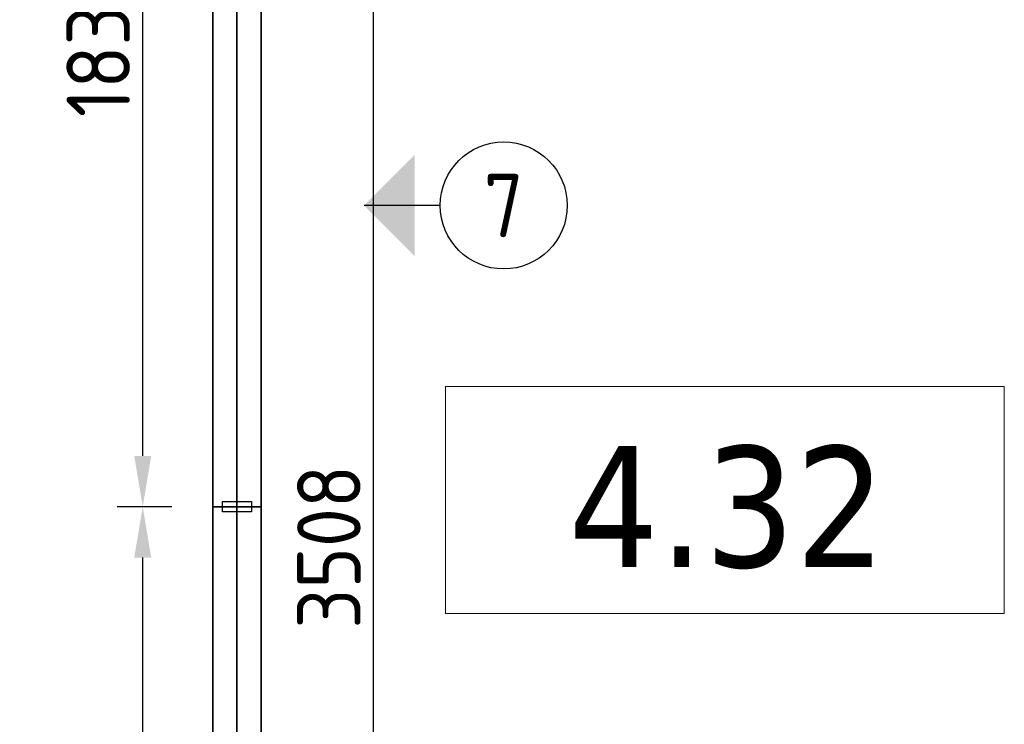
# Model space of a CAD drawing. Extents: x 2744 to 57639, y 3641 to 38820.
# Tile 77 of 179: x 29756 to 31694, y 33566 to 34953. Entities that reach past the tile are written whole.
import ezdxf
from ezdxf.enums import TextEntityAlignment as Align

# ---------------------------------------------------------------- set-up
doc = ezdxf.new("R2010")
doc.units = 0
doc.header["$LTSCALE"] = 50
doc.header["$PDSIZE"] = -5
doc.layers.get('0').update_dxf_attribs({"linetype": 'CONTINUOUS'})
doc.layers.get('DEFPOINTS').update_dxf_attribs({"linetype": 'CONTINUOUS'})
doc.layers.add('A-AREA-IDEN', color=8, linetype='CONTINUOUS', lineweight=18)
for name, color, linetype in [('AS-A38--_F----5', 2, 'CONTINUOUS'), ('AS-A38--_F---4-', 9, 'CONTINUOUS'), ('AS-I38-M_F----5_Wandmodulen', 7, 'CONTINUOUS'), ('AS-L38--', 7, 'CONTINUOUS'), ('AS-L38--_F----5', 7, 'CONTINUOUS'), ('AS-L38--_F---4-', 7, 'CONTINUOUS'), ('AS-L38--_F-23--', 3, 'CONTINUOUS'), ('AS-L38--_F1-----', 2, 'CONTINUOUS'), ('AS-L38--_F123--', 7, 'CONTINUOUS'), ('AS-M38--_F123--_Wandlengte', 1, 'CONTINUOUS'), ('AS-T38--_F----5', 7, 'CONTINUOUS'), ('AS-T38--_F-23--', 7, 'CONTINUOUS')]:
    doc.layers.add(name, color=color, linetype=linetype)
doc.layers.add('AS-I38-1_F----5', color=2, linetype='CONTINUOUS', plot=False)
doc.layers.add('IWHULPLIJN', color=40, linetype='CONTINUOUS', plot=False)
doc.styles.get("Standard").update_dxf_attribs({"font": 'isocp.shx'})
doc.styles.add('Tahoma_1', font='TAHOMA.TTF', dxfattribs={"height": 238.040123})
doc.dimstyles.new('CWall_F2_Wandlengte', dxfattribs={"dimscale": 50, "dimtxt": 2.5, "dimasz": 2, "dimexe": 1, "dimexo": 1, "dimgap": 0.5, "dimtad": 1, "dimdec": 0, "dimdsep": 46, "dimtxsty": 'Standard', "dimcen": 2.5, "dimclrt": 2, "dimadec": 0, "dimazin": 0, "dimtfac": 1, "dimtdec": 0, "dimtix": 1, "dimtmove": 2, "dimatfit": 0, "dimfxl": 0, "dimtolj": 1, "dimtzin": 0, "dimarcsym": 0})
pattern_1 = [(0, (869, 1360), (31.75, 31.75), [15.875, -47.625]), (90, (876.938, 1352.062), (-31.75, 31.75), [15.875, -47.625])]
pattern_2 = [(0, (820, 1360), (31.75, 31.75), [15.875, -47.625]), (90, (827.937, 1352.062), (-31.75, 31.75), [15.875, -47.625])]

# ---------------------------------------------------------------- blocks, each defined once
blk = doc.blocks.new('00_KU ruimtetag groot - 00_KU ruimtetag groot-3653893-Plotview 4e Verdieping - schaal 1 op 100')
at = {"layer": 'A-AREA-IDEN'}
for p, q in [((5.5, 2.164), (-5.5, 2.164)), ((-5.5, 2.164), (-5.5, -2.302)), ((5.5, -2.302), (5.5, 2.164)), ((-5.5, -2.302), (5.5, -2.302))]:
    blk.add_line(p, q, dxfattribs=at)
blk = doc.blocks.new('Onderlegger 4e verdieping')
at = {"layer": 'A-AREA-IDEN', "xscale": 99.99999999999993, "yscale": 99.99999999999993, "zscale": 99.99999999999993}
blk.add_blockref('00_KU ruimtetag groot - 00_KU ruimtetag groot-3653893-Plotview 4e Verdieping - schaal 1 op 100', (31143.9, 34014.2), dxfattribs=at)
at = {"layer": 'A-AREA-IDEN', "insert": (31148.4, 34113.5), "char_height": 238.04, "width": 768, "attachment_point": 2, "line_spacing_factor": 1.000232, "style": 'Tahoma_1'}
blk.add_mtext('4.32', dxfattribs=at)
blk = doc.blocks.new('WandNr2-_CTA01')
at = {"layer": 'AS-T38--_F-23--', "color": 0, "linetype": 'ByBlock'}
blk.add_line((0, -5), (0, -2), dxfattribs=at)
blk.add_circle((0, -7.5), 2.5, dxfattribs=at)
blk.add_solid([(0, -2), (2, -4), (-2, -4)], dxfattribs=at)
blk.add_attdef('WANDNR', text='', height=2.5, dxfattribs=at).set_placement((0, -7.5), align=Align.MIDDLE)
blk = doc.blocks.new('WandNr5o_CTA01')
at = {"layer": 'AS-T38--_F----5', "color": 0, "linetype": 'ByBlock'}
blk.add_circle((0, -18), 2.5, dxfattribs=at)
blk.add_attdef('WANDNR', text='', height=2.5, dxfattribs=at).set_placement((0, -18), align=Align.MIDDLE)
blk = doc.blocks.new('BvnAans-_CTA01')
at = {"layer": 'AS-L38--_F----5', "color": 0, "invisible_edges": 10}
blk.add_3dface([(0, 0), (1, 0), (1, 0, 1), (0, 0, 1)], dxfattribs=at)
at = {"layer": 'AS-L38--_F---4-', "invisible_edges": 10}
for points in [[(0, 0.5), (1, 0.5), (1, 0.5, 1), (0, 0.5, 1)], [(0, -0.5), (1, -0.5), (1, -0.5, 1), (0, -0.5, 1)]]:
    blk.add_3dface(points, dxfattribs=at)
at = {"layer": 'AS-L38--_F---4-'}
blk.add_3dface([(0, -0.5, 1), (0, 0.5, 1), (1, 0.5, 1), (1, -0.5, 1)], dxfattribs=at)
blk = doc.blocks.new('OndrAans_CTA01')
at = {"layer": 'AS-L38--_F----5', "color": 0, "invisible_edges": 10}
blk.add_3dface([(0, 0), (1, 0), (1, 0, 1), (0, 0, 1)], dxfattribs=at)
at = {"layer": 'AS-L38--_F---4-', "invisible_edges": 10}
for points in [[(0, 0.5), (1, 0.5), (1, 0.5, 1), (0, 0.5, 1)], [(0, -0.5), (1, -0.5), (1, -0.5, 1), (0, -0.5, 1)]]:
    blk.add_3dface(points, dxfattribs=at)
at = {"layer": 'AS-L38--_F123--', "color": 0}
blk.add_3dface([(0, -0.5), (1, -0.5), (1, 0.5), (0, 0.5)], dxfattribs=at)
blk = doc.blocks.new('Q0WDSTL-_CTA01')
at = {"layer": 'AS-L38--_F-23--'}
for p, q in [((0, 0.3), (0, 0.5)), ((0, -0.3), (0, -0.5))]:
    blk.add_line(p, q, dxfattribs=at)
at = {"layer": 'AS-L38--_F-23--', "color": 1}
blk.add_lwpolyline([(0, 0.3), (1, 0.3), (1, -0.3), (0, -0.3)], dxfattribs=at)
at = {"layer": 'AS-L38--_F1-----'}
blk.add_lwpolyline([(0, 0.5), (0, -0.5)], dxfattribs=at)
blk = doc.blocks.new('D1------_CTA01')
at = {"layer": 'AS-L38--_F----5', "color": 0}
blk.add_3dface([(0, 0), (1, 0), (1, 0, 1), (0, 0, 1)], dxfattribs=at)
at = {"layer": 'AS-L38--_F---4-'}
for points in [[(0, 0.5), (1, 0.5), (1, 0.5, 1), (0, 0.5, 1)], [(0, -0.5), (1, -0.5), (1, -0.5, 1), (0, -0.5, 1)]]:
    blk.add_3dface(points, dxfattribs=at)
blk = doc.blocks.new('QWND2---_CTA01')
at = {"layer": 'AS-A38--_F----5', "extrusion": (0, -1, 0)}
h = blk.add_hatch(dxfattribs=at)
h.set_pattern_fill('CROSS', color=256, scale=5, style=0)
h.set_pattern_definition(pattern_1)
h.paths.add_polyline_path([(0, 940), (1738, 940), (1738, 1780), (0, 1780)])
at = {"layer": 'AS-A38--_F---4-', "extrusion": (0, -1, 0)}
h = blk.add_hatch(dxfattribs=at)
h.set_pattern_fill('CROSS', color=256, scale=5, style=0)
h.set_pattern_definition(pattern_1)
h.paths.add_polyline_path([(0, 940), (1738, 940), (1738, 1780), (0, 1780)])
h = blk.add_hatch(dxfattribs=at)
h.set_pattern_fill('CROSS', color=256, scale=5, style=0)
h.set_pattern_definition(pattern_1)
h.paths.add_polyline_path([(0, 940), (1738, 940), (1738, 1780), (0, 1780)])
at = {"layer": 'AS-L38--', "xscale": 1738, "yscale": 95}
for name, p, zscale in [('BvnAans-_CTA01', (0, 0, 2660), 40), ('OndrAans_CTA01', (0, 0), 60), ('D1------_CTA01', (0, 0, 1780), 880), ('D1------_CTA01', (0, 0, 940), 840), ('D1------_CTA01', (0, 0, 60), 880)]:
    blk.add_blockref(name, p, dxfattribs=dict(at, zscale=zscale))
at = {"layer": 'AS-L38--', "xscale": 10, "yscale": 95, "zscale": 10, "rotation": 180}
blk.add_blockref('Q0WDSTL-_CTA01', (1738, 0), dxfattribs=at)
blk = doc.blocks.new('*D85')
at = {"layer": 'AS-M38--_F123--_Wandlengte', "color": 0, "lineweight": -2}
for p, q in [((30055.5, 33994.2), (29948.1, 33994.2)), ((29998.1, 32261.2), (29998.1, 33894.2)), ((30131.5, 32161.2), (29948.1, 32161.2))]:
    blk.add_line(p, q, dxfattribs=at)
at = {"layer": 'AS-M38--_F123--_Wandlengte', "color": 0}
for points in [[(29981.4, 33894.2), (30014.8, 33894.2), (29998.1, 33994.2)], [(29981.4, 32261.2), (30014.8, 32261.2), (29998.1, 32161.2)]]:
    blk.add_solid(points, dxfattribs=at)
at = {"layer": 'DEFPOINTS', "color": 0}
for p in [(29998.1, 33994.2), (30105.5, 33994.2), (30181.5, 32161.2)]:
    blk.add_point(p, dxfattribs=at)
at = {"layer": 'AS-M38--_F123--_Wandlengte', "color": 2, "insert": (29910.6, 33077.7), "char_height": 125, "attachment_point": 5, "rotation": 90}
blk.add_mtext('\\A1;1833', dxfattribs=at)
blk = doc.blocks.new('*D86')
at = {"layer": 'AS-M38--_F123--_Wandlengte', "color": 0, "lineweight": -2}
for p, q in [((30055.5, 35827.2), (29948.1, 35827.2)), ((29998.1, 34094.2), (29998.1, 35727.2)), ((30055.5, 33994.2), (29948.1, 33994.2))]:
    blk.add_line(p, q, dxfattribs=at)
at = {"layer": 'AS-M38--_F123--_Wandlengte', "color": 0}
for points in [[(29981.4, 35727.2), (30014.8, 35727.2), (29998.1, 35827.2)], [(29981.4, 34094.2), (30014.8, 34094.2), (29998.1, 33994.2)]]:
    blk.add_solid(points, dxfattribs=at)
at = {"layer": 'DEFPOINTS', "color": 0}
for p in [(29998.1, 35827.2), (30105.5, 35827.2), (30105.5, 33994.2)]:
    blk.add_point(p, dxfattribs=at)
at = {"layer": 'AS-M38--_F123--_Wandlengte', "color": 2, "insert": (29910.6, 34910.7), "char_height": 125, "attachment_point": 5, "rotation": 90}
blk.add_mtext('\\A1;1833', dxfattribs=at)
blk = doc.blocks.new('*D146')
at = {"layer": 'AS-M38--_F123--_Wandlengte', "color": 0, "lineweight": -2}
for p, q in [((30183.6, 36802), (30183.6, 32605.7)), ((28350.6, 36506.4), (28350.6, 32605.7)), ((28450.6, 32655.7), (30083.6, 32655.7))]:
    blk.add_line(p, q, dxfattribs=at)
at = {"layer": 'AS-M38--_F123--_Wandlengte', "color": 0}
for points in [[(28450.6, 32672.4), (28450.6, 32639), (28350.6, 32655.7)], [(30083.6, 32672.4), (30083.6, 32639), (30183.6, 32655.7)]]:
    blk.add_solid(points, dxfattribs=at)
at = {"layer": 'DEFPOINTS', "color": 0}
for p in [(30183.6, 36852), (28350.6, 36556.4, -200), (30183.6, 32655.7)]:
    blk.add_point(p, dxfattribs=at)
at = {"layer": 'AS-M38--_F123--_Wandlengte', "color": 2, "insert": (29267.1, 32743.2), "char_height": 125, "attachment_point": 5}
blk.add_mtext('\\A1;1833', dxfattribs=at)
blk = doc.blocks.new('QWND50--_CTA01')
at = {"layer": 'AS-A38--_F----5', "extrusion": (0, -1, 0)}
h = blk.add_hatch(dxfattribs=at)
h.set_pattern_fill('CROSS', color=256, scale=5, style=0)
h.set_pattern_definition(pattern_2)
h.paths.add_polyline_path([(0, 940), (1640, 940), (1640, 1780), (0, 1780)])
at = {"layer": 'AS-A38--_F---4-', "extrusion": (0, -1, 0)}
h = blk.add_hatch(dxfattribs=at)
h.set_pattern_fill('CROSS', color=256, scale=5, style=0)
h.set_pattern_definition(pattern_2)
h.paths.add_polyline_path([(0, 940), (1640, 940), (1640, 1780), (0, 1780)])
h = blk.add_hatch(dxfattribs=at)
h.set_pattern_fill('CROSS', color=256, scale=5, style=0)
h.set_pattern_definition(pattern_2)
h.paths.add_polyline_path([(0, 940), (1640, 940), (1640, 1780), (0, 1780)])
at = {"layer": 'DEFPOINTS'}
blk.add_point((0, 0, 2700), dxfattribs=at)
at = {"layer": 'AS-L38--', "yscale": 95}
for name, p, xscale, zscale in [('BvnAans-_CTA01', (0, 0, 2660), 1639.999999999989, 40), ('OndrAans_CTA01', (0, 0), 1639.999999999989, 60), ('Q0WDSTL-_CTA01', (0, 0), 10, 10), ('D1------_CTA01', (0, 0, 1780), 1639.999999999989, 880), ('D1------_CTA01', (0, 0, 940), 1639.999999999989, 840), ('D1------_CTA01', (0, 0, 60), 1639.999999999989, 880)]:
    blk.add_blockref(name, p, dxfattribs=dict(at, xscale=xscale, zscale=zscale))
at = {"layer": 'AS-I38-1_F----5', "extrusion": (0, -1, 0)}
blk.add_text('98', height=90, dxfattribs=at).set_placement((40, 130))
at = {"layer": 'AS-I38-M_F----5_Wandmodulen', "extrusion": (0, -1, 0)}
blk.add_text('AH-Z1', height=125, rotation=90, dxfattribs=at).set_placement((820, 2750), align=Align.MIDDLE_LEFT)
blk = doc.blocks.new('*D357')
at = {"layer": 'AS-M38--_F123--_Wandlengte', "color": 0, "lineweight": -2}
for p, q in [((30233.6, 35669.2), (30502, 35669.2)), ((30452, 32261.2), (30452, 35569.2)), ((30233.6, 32161.2), (30502, 32161.2))]:
    blk.add_line(p, q, dxfattribs=at)
at = {"layer": 'AS-M38--_F123--_Wandlengte', "color": 0}
for points in [[(30435.3, 35569.2), (30468.6, 35569.2), (30452, 35669.2)], [(30435.3, 32261.2), (30468.6, 32261.2), (30452, 32161.2)]]:
    blk.add_solid(points, dxfattribs=at)
at = {"layer": 'DEFPOINTS', "color": 0}
for p in [(30183.6, 35669.2), (30452, 35669.2), (30183.6, 32161.2)]:
    blk.add_point(p, dxfattribs=at)
at = {"layer": 'AS-M38--_F123--_Wandlengte', "color": 2, "insert": (30364.5, 33915.2), "char_height": 125, "attachment_point": 5, "rotation": 90}
blk.add_mtext('\\A1;3508', dxfattribs=at)

msp = doc.modelspace()

# ---------------------------------------------------------------- linework, layer by layer
at = {"layer": 'IWHULPLIJN', "color": 3}
msp.add_line((30183.6, 35662.2), (30183.6, 32161.2), dxfattribs=at)

# ---------------------------------------------------------------- block references
msp.add_blockref('Onderlegger 4e verdieping', (0, 0))
at = {"layer": 'AS-L38--', "rotation": 90.00000000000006}
for name, p in [('QWND50--_CTA01', (30183.6, 33994.2)), ('QWND2---_CTA01', (30183.6, 32256.2))]:
    msp.add_blockref(name, p, dxfattribs=at)
at = {"layer": 'AS-L38--', "extrusion": (1, 0, 0)}
ref = msp.add_blockref('WandNr5o_CTA01', (34802.2, -100, 30183.6), dxfattribs=dict(at, xscale=50, yscale=50, zscale=50))
ref.add_attrib('WANDNR', '7', dxfattribs={"layer": 'AS-T38--_F----5', "color": 0, "linetype": 'ByBlock', "extrusion": (1, 0, 0), "height": 125}).set_placement((34802.2, -1000, 30183.6), align=Align.MIDDLE)
at = {"layer": 'AS-L38--'}
ref = msp.add_blockref('WandNr2-_CTA01', (30333.6, 34587.33), dxfattribs=dict(at, xscale=50, yscale=50, zscale=50, rotation=90))
ref.add_attrib('WANDNR', '7', dxfattribs={"layer": 'AS-T38--_F-23--', "color": 0, "linetype": 'ByBlock', "height": 125}).set_placement((30708.6, 34587.33), align=Align.MIDDLE)

# ---------------------------------------------------------------- dimensions: what is measured, and where the dimension line sits
at = {"layer": 'AS-M38--_F123--_Wandlengte'}
dim = msp.add_linear_dim(base=(30183.6, 32655.7), p1=(28350.6, 36556.39, -200), p2=(30183.6, 36851.99), dimstyle='CWall_F2_Wandlengte', dxfattribs=at)
dim.commit()
dim.dimension.update_dxf_attribs({"geometry": '*D146', "text_midpoint": (29267.1, 32743.2)})
for base, p1, p2, picture, middle in [((29998.09, 35827.2), (30105.54, 33994.2), (30105.54, 35827.2), '*D86', (29910.59, 34910.7)), ((29998.09, 33994.2), (30181.54, 32161.2), (30105.54, 33994.2), '*D85', (29910.59, 33077.7))]:
    dim = msp.add_linear_dim(base=base, p1=p1, p2=p2, angle=90, dimstyle='CWall_F2_Wandlengte', dxfattribs=at)
    dim.commit()
    dim.dimension.update_dxf_attribs({"geometry": picture, "text_midpoint": middle})
dim = msp.add_aligned_dim(p1=(30183.6, 32161.2), p2=(30183.6, 35669.2), distance=-268.36, dimstyle='CWall_F2_Wandlengte', dxfattribs=at)
dim.commit()
dim.dimension.update_dxf_attribs({"geometry": '*D357', "text_midpoint": (30364.45, 33915.2)})

doc.saveas('drawing.dxf')
